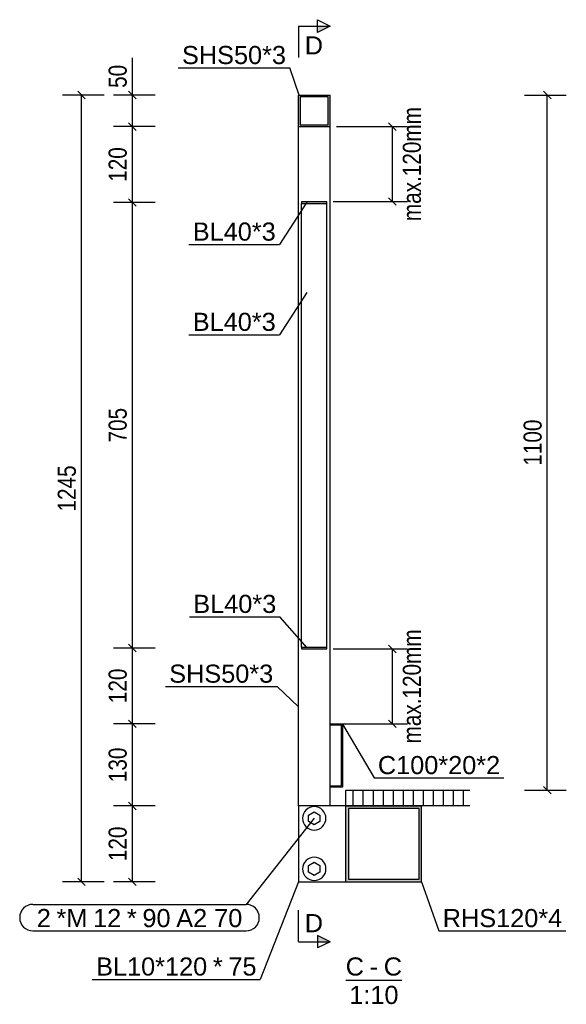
# Model space of a CAD drawing. Header units: millimetres. Extents: x 1838 to 190192, y -28 to 11710.
# Tile 6 of 80: x 30206 to 31071, y 44 to 1603. Entities that reach past the tile are written whole.
import ezdxf

# ---------------------------------------------------------------- set-up
doc = ezdxf.new("R2010")
doc.units = ezdxf.units.MM
doc.styles.add('Arial', font='ARIAL.TTF', dxfattribs={"height": 0.2})
doc.styles.add('Arial Narrow', font='ARIALN.TTF', dxfattribs={"height": 0.2})

# ---------------------------------------------------------------- blocks, each defined once
blk = doc.blocks.new('Unknown-15 - 77994')
at = {"color": 5}
blk.add_line((30722, 82.5), (30811.1, 82.5), dxfattribs=at)
at = {"color": 5, "style": 'Arial'}
for s, height, p in [('C', 28.7, (30722, 90)), ('C', 28.7, (30782.2, 90)), ('-', 28.7, (30759.9, 90)), ('1:10', 28.65, (30727.7, 45))]:
    blk.add_text(s, height=height, dxfattribs=at).set_placement(p)
blk = doc.blocks.new('Part-78006 - 77994')
at = {"color": 7}
for p, q in [((30647.2, 358.3), (30647.2, 1433.3)), ((30697.2, 488.3), (30697.2, 1433.3)), ((30697.2, 390.3), (30697.2, 486.3)), ((30697.2, 358.3), (30697.2, 388.3))]:
    blk.add_line(p, q, dxfattribs=at)
blk = doc.blocks.new('Part-78008 - 77994')
blk.add_hatch(color=6).paths.add_polyline_path([(30652.2, 609.8), (30652.2, 606.8), (30692.2, 606.8), (30692.2, 609.8)])
at = {"color": 7}
for p, q in [((30652.2, 609.8), (30652.2, 606.8)), ((30652.2, 609.8), (30692.2, 609.8)), ((30692.2, 606.8), (30692.2, 609.8)), ((30652.2, 606.8), (30692.2, 606.8))]:
    blk.add_line(p, q, dxfattribs=at)
blk = doc.blocks.new('Part-78011 - 77994')
at = {"color": 7}
for p, q in [((30652.2, 609.8), (30652.2, 1311.8)), ((30692.2, 609.8), (30692.2, 1311.8))]:
    blk.add_line(p, q, dxfattribs=at)
blk = doc.blocks.new('Part-78013 - 77994')
blk.add_hatch(color=6).paths.add_polyline_path([(30652.2, 1314.8), (30652.2, 1311.8), (30692.2, 1311.8), (30692.2, 1314.8)])
at = {"color": 7}
for p, q in [((30652.2, 1314.8), (30652.2, 1311.8)), ((30652.2, 1314.8), (30692.2, 1314.8)), ((30652.2, 1311.8), (30692.2, 1311.8)), ((30692.2, 1311.8), (30692.2, 1314.8))]:
    blk.add_line(p, q, dxfattribs=at)
blk = doc.blocks.new('Part-78020 - 77994')
h = blk.add_hatch(color=6)
h.paths.add_polyline_path([(30647.2, 1483.3), (30647.2, 1433.3), (30697.2, 1433.3), (30697.2, 1483.3)])
h.paths.add_polyline_path([(30694.2, 1436.3), (30650.2, 1436.3), (30650.2, 1480.3), (30694.2, 1480.3)])
at = {"color": 7}
for p, q in [((30647.2, 1433.3), (30647.2, 1483.3)), ((30647.2, 1483.3), (30697.2, 1483.3)), ((30650.2, 1480.3), (30650.2, 1436.3)), ((30694.2, 1480.3), (30650.2, 1480.3)), ((30694.2, 1436.3), (30694.2, 1480.3)), ((30697.2, 1433.3), (30697.2, 1483.3)), ((30650.2, 1436.3), (30694.2, 1436.3)), ((30647.2, 1433.3), (30697.2, 1433.3))]:
    blk.add_line(p, q, dxfattribs=at)
blk = doc.blocks.new('Part-78021 - 77994')
blk.add_hatch(color=6).paths.add_polyline_path([(30697.2, 488.3), (30697.2, 486.3), (30715.2, 486.3), (30715.2, 390.3), (30697.2, 390.3), (30697.2, 388.3), (30717.2, 388.3), (30717.2, 488.3)])
at = {"color": 7}
for p, q in [((30697.2, 486.3), (30697.2, 488.3)), ((30697.2, 488.3), (30717.2, 488.3)), ((30715.2, 486.3), (30697.2, 486.3)), ((30715.2, 390.3), (30715.2, 486.3)), ((30717.2, 488.3), (30717.2, 388.3)), ((30697.2, 388.3), (30697.2, 390.3)), ((30697.2, 390.3), (30715.2, 390.3)), ((30717.2, 388.3), (30697.2, 388.3))]:
    blk.add_line(p, q, dxfattribs=at)
blk = doc.blocks.new('Part-78022 - 77994')
h = blk.add_hatch(color=6)
h.paths.add_polyline_path([(30722.2, 358.3), (30722.2, 238.3), (30842.2, 238.3), (30842.2, 358.3)])
h.paths.add_polyline_path([(30838.2, 242.3), (30726.2, 242.3), (30726.2, 354.3), (30838.2, 354.3)])
at = {"color": 7}
for p, q in [((30722.2, 238.3), (30722.2, 358.3)), ((30722.2, 358.3), (30842.2, 358.3)), ((30726.2, 354.3), (30726.2, 242.3)), ((30838.2, 354.3), (30726.2, 354.3)), ((30838.2, 242.3), (30838.2, 354.3)), ((30842.2, 238.3), (30842.2, 358.3)), ((30722.2, 238.3), (30842.2, 238.3)), ((30726.2, 242.3), (30838.2, 242.3))]:
    blk.add_line(p, q, dxfattribs=at)
blk = doc.blocks.new('Part-78024 - 77994')
at = {"color": 7}
for p, q in [((30722.2, 358.3), (30647.2, 358.3)), ((30647.2, 358.3), (30647.2, 238.3)), ((30647.2, 238.3), (30722.2, 238.3))]:
    blk.add_line(p, q, dxfattribs=at)
blk = doc.blocks.new('Bolt-78025 - 77994')
at = {"color": 136}
for p, q in [((30663.2, 344), (30672.2, 349.2)), ((30663.2, 333.6), (30663.2, 344)), ((30672.2, 349.2), (30681.2, 344)), ((30681.2, 344), (30681.2, 333.6)), ((30672.2, 328.4), (30663.2, 333.6)), ((30681.2, 333.6), (30672.2, 328.4)), ((30663.3, 264), (30672.3, 269.2)), ((30672.3, 269.2), (30681.3, 264)), ((30663.3, 253.6), (30663.3, 264)), ((30672.3, 248.4), (30663.3, 253.6)), ((30681.3, 253.6), (30672.3, 248.4)), ((30681.3, 264), (30681.3, 253.6))]:
    blk.add_line(p, q, dxfattribs=at)
for centre, start, end in [((30672.2, 338.8), 90.0286, 270.0286), ((30672.2, 338.8), 270.0286, 90.0286), ((30672.3, 258.8), 90.0286, 270.0286), ((30672.3, 258.8), 270.0286, 90.0286)]:
    blk.add_arc(centre, 18.5, start, end, dxfattribs=at)
blk = doc.blocks.new('StraightDimension-78279 - 77994')
at = {"color": 174}
for p, q in [((30802, 600.8), (30790, 612.8)), ((30702.2, 606.8), (30820, 606.8)), ((30796, 488.3), (30796, 606.8)), ((30707.2, 488.3), (30820, 488.3)), ((30790, 494.3), (30802, 482.3))]:
    blk.add_line(p, q, dxfattribs=at)
at = {"color": 30, "style": 'Arial Narrow'}
blk.add_text('max.120mm', height=28.63, rotation=90.0002, dxfattribs=at).set_placement((30841, 457.3))
blk = doc.blocks.new('StraightDimension-78387 - 77994')
at = {"color": 174}
for p, q in [((30339.9, 1483.3), (30273.9, 1483.3)), ((30309.9, 1477.3), (30297.9, 1489.3)), ((30303.9, 238.3), (30303.9, 1483.3)), ((30339.9, 238.3), (30273.9, 238.3)), ((30297.9, 244.3), (30309.9, 232.3))]:
    blk.add_line(p, q, dxfattribs=at)
at = {"color": 30, "style": 'Arial Narrow'}
blk.add_text('1245', height=28.63, rotation=90.0002, dxfattribs=at).set_placement((30294.9, 824.3))
blk = doc.blocks.new('StraightDimension-78305 - 77994')
at = {"color": 174}
for p, q in [((30390.4, 1427.3), (30378.4, 1439.3)), ((30420.4, 1433.3), (30354.4, 1433.3)), ((30384.4, 1313.3), (30384.4, 1433.3)), ((30420.4, 1313.3), (30354.4, 1313.3)), ((30378.4, 1319.3), (30390.4, 1307.3))]:
    blk.add_line(p, q, dxfattribs=at)
at = {"color": 30, "style": 'Arial Narrow'}
blk.add_text('120', height=28.63, rotation=90.0002, dxfattribs=at).set_placement((30375.4, 1346))
blk = doc.blocks.new('StraightDimension-78259 - 77994')
at = {"color": 174}
for p, q in [((30802, 1427.3), (30790, 1439.3)), ((30707.2, 1433.3), (30820, 1433.3)), ((30796, 1314.8), (30796, 1433.3)), ((30702.2, 1314.8), (30820, 1314.8)), ((30790, 1320.8), (30802, 1308.8))]:
    blk.add_line(p, q, dxfattribs=at)
at = {"color": 30, "style": 'Arial Narrow'}
blk.add_text('max.120mm', height=28.63, rotation=90.0002, dxfattribs=at).set_placement((30841, 1283.8))
blk = doc.blocks.new('StraightDimension-78304 - 77994')
at = {"color": 174}
for p, q in [((30384.4, 1483.3), (30384.4, 1542.3)), ((30384.4, 1483.3), (30384.4, 1542.3)), ((30420.4, 1483.3), (30354.4, 1483.3)), ((30390.4, 1477.3), (30378.4, 1489.3)), ((30384.4, 1433.3), (30384.4, 1483.3)), ((30378.4, 1439.3), (30390.4, 1427.3)), ((30420.4, 1433.3), (30354.4, 1433.3))]:
    blk.add_line(p, q, dxfattribs=at)
at = {"color": 30, "style": 'Arial Narrow'}
blk.add_text('50', height=28.63, rotation=90.0002, dxfattribs=at).set_placement((30375.4, 1494.6))
blk = doc.blocks.new('StraightDimension-78306 - 77994')
at = {"color": 174}
for p, q in [((30420.4, 1313.3), (30354.4, 1313.3)), ((30390.4, 1307.3), (30378.4, 1319.3)), ((30384.4, 608.3), (30384.4, 1313.3)), ((30420.4, 608.3), (30354.4, 608.3)), ((30378.4, 614.3), (30390.4, 602.3))]:
    blk.add_line(p, q, dxfattribs=at)
at = {"color": 30, "style": 'Arial Narrow'}
blk.add_text('705', height=28.63, rotation=90.0002, dxfattribs=at).set_placement((30375.4, 933.5))
blk = doc.blocks.new('StraightDimension-78307 - 77994')
at = {"color": 174}
for p, q in [((30420.4, 608.3), (30354.4, 608.3)), ((30390.4, 602.3), (30378.4, 614.3)), ((30384.4, 488.3), (30384.4, 608.3)), ((30420.4, 488.3), (30354.4, 488.3)), ((30378.4, 494.3), (30390.4, 482.3))]:
    blk.add_line(p, q, dxfattribs=at)
at = {"color": 30, "style": 'Arial Narrow'}
blk.add_text('120', height=28.63, rotation=90.0002, dxfattribs=at).set_placement((30375.4, 521))
blk = doc.blocks.new('StraightDimension-78308 - 77994')
at = {"color": 174}
for p, q in [((30420.4, 488.3), (30354.4, 488.3)), ((30390.4, 482.3), (30378.4, 494.3)), ((30384.4, 358.3), (30384.4, 488.3)), ((30378.4, 364.3), (30390.4, 352.3)), ((30420.4, 358.3), (30354.4, 358.3))]:
    blk.add_line(p, q, dxfattribs=at)
at = {"color": 30, "style": 'Arial Narrow'}
blk.add_text('130', height=28.63, rotation=90.0002, dxfattribs=at).set_placement((30375.4, 396))
blk = doc.blocks.new('StraightDimension-78309 - 77994')
at = {"color": 174}
for p, q in [((30390.4, 352.3), (30378.4, 364.3)), ((30420.4, 358.3), (30354.4, 358.3)), ((30384.4, 238.3), (30384.4, 358.3)), ((30420.4, 238.3), (30354.4, 238.3)), ((30378.4, 244.3), (30390.4, 232.3))]:
    blk.add_line(p, q, dxfattribs=at)
at = {"color": 30, "style": 'Arial Narrow'}
blk.add_text('120', height=28.63, rotation=90.0002, dxfattribs=at).set_placement((30375.4, 271))
blk = doc.blocks.new('StraightDimension-78404 - 77994')
at = {"color": 174}
for p, q in [((31005.1, 1483.3), (31071.1, 1483.3)), ((31047.1, 1477.3), (31035.1, 1489.3)), ((31041.1, 383.3), (31041.1, 1483.3)), ((31005.1, 383.3), (31071.1, 383.3)), ((31035.1, 389.3), (31047.1, 377.3))]:
    blk.add_line(p, q, dxfattribs=at)
at = {"color": 30, "style": 'Arial Narrow'}
blk.add_text('1100', height=28.63, rotation=90.0002, dxfattribs=at).set_placement((31032.1, 896.8))
blk = doc.blocks.new('SectionMark-78490 - 77994')
for points in [[(30677.2, 1582.5), (30677.2, 1592.5), (30697.2, 1592.5)], [(30677.2, 143.6), (30677.2, 153.6), (30697.2, 143.6)]]:
    blk.add_hatch(color=5).paths.add_polyline_path(points)
at = {"color": 5}
for p, q in [((30647.2, 1592.5), (30647.2, 1542.5)), ((30647.2, 1592.5), (30697.2, 1592.5)), ((30677.2, 1582.5), (30677.2, 1602.5)), ((30677.2, 1602.5), (30697.2, 1592.5)), ((30697.2, 1592.5), (30677.2, 1582.5)), ((30647.2, 143.6), (30647.2, 193.6)), ((30647.2, 143.6), (30697.2, 143.6)), ((30697.2, 143.6), (30677.2, 153.6)), ((30677.2, 153.6), (30677.2, 133.6)), ((30697.2, 143.6), (30677.2, 133.6))]:
    blk.add_line(p, q, dxfattribs=at)
at = {"color": 5, "style": 'Arial'}
for p in [(30657.2, 1547.5), (30657.2, 158.6)]:
    blk.add_text('D', height=28.7, dxfattribs=at).set_placement(p)
blk = doc.blocks.new('Mark-78032 - 77994')
at = {"color": 136}
for p in [(30436.7, 547.4), (30647.2, 515)]:
    blk.add_line(p, (30613.3, 547.4), dxfattribs=at)
at = {"color": 30, "style": 'Arial'}
blk.add_text('SHS50*3', height=28.65, dxfattribs=at).set_placement((30442.7, 553.4))
blk = doc.blocks.new('Mark-78034 - 77994')
at = {"color": 136}
for p in [(30474.8, 657.8), (30660.5, 608.9)]:
    blk.add_line(p, (30618, 657.8), dxfattribs=at)
at = {"color": 30, "style": 'Arial'}
blk.add_text('BL40*3', height=28.65, dxfattribs=at).set_placement((30480.8, 663.8))
blk = doc.blocks.new('Mark-78037 - 77994')
at = {"color": 136}
for p in [(30660.5, 1171.1), (30474, 1104.1)]:
    blk.add_line(p, (30617.2, 1104.1), dxfattribs=at)
at = {"color": 30, "style": 'Arial'}
blk.add_text('BL40*3', height=28.65, dxfattribs=at).set_placement((30480, 1110.1))
blk = doc.blocks.new('Mark-78039 - 77994')
at = {"color": 136}
for p in [(30660.5, 1313.9), (30474, 1246.9)]:
    blk.add_line(p, (30617.2, 1246.9), dxfattribs=at)
at = {"color": 30, "style": 'Arial'}
blk.add_text('BL40*3', height=28.65, dxfattribs=at).set_placement((30480, 1252.9))
blk = doc.blocks.new('Mark-78040 - 77994')
at = {"color": 136}
for p in [(30456.9, 1526.3), (30649, 1481.6)]:
    blk.add_line(p, (30633.5, 1526.3), dxfattribs=at)
at = {"color": 30, "style": 'Arial'}
blk.add_text('SHS50*3', height=28.65, dxfattribs=at).set_placement((30462.9, 1532.3))
blk = doc.blocks.new('Mark-78041 - 77994')
at = {"color": 136}
for p, q in [((30717.2, 487.8), (30766.9, 402.7)), ((30766.9, 402.7), (30972.4, 402.7))]:
    blk.add_line(p, q, dxfattribs=at)
at = {"color": 30, "style": 'Arial'}
blk.add_text('C100*20*2', height=28.65, dxfattribs=at).set_placement((30772.9, 408.7))
blk = doc.blocks.new('Mark-78042 - 77994')
at = {"color": 136}
for p, q in [((30842.2, 238.3), (30869.6, 160.6)), ((30869.6, 160.6), (31070.6, 160.6))]:
    blk.add_line(p, q, dxfattribs=at)
at = {"color": 30, "style": 'Arial'}
blk.add_text('RHS120*4', height=28.65, dxfattribs=at).set_placement((30875.6, 166.6))
blk = doc.blocks.new('Mark-78043 - 77994')
at = {"color": 136}
for p in [(30647.2, 238.3), (30321, 84)]:
    blk.add_line(p, (30586.9, 84), dxfattribs=at)
at = {"color": 30, "style": 'Arial'}
for s, height, p in [('BL10*120', 28.65, (30327, 90)), ('*', 28.7, (30511.8, 90)), ('75', 28.65, (30536.4, 90))]:
    blk.add_text(s, height=height, dxfattribs=at).set_placement(p)
blk = doc.blocks.new('Mark-78044 - 77994')
at = {"color": 7}
for p, q in [((30672.2, 338.8), (30564.3, 202.6)), ((30227.1, 202.6), (30564.3, 202.6)), ((30227.1, 160.6), (30564.3, 160.6))]:
    blk.add_line(p, q, dxfattribs=at)
for centre, start, end in [((30227.1, 181.6), 90, 270), ((30564.3, 181.6), 270, 90)]:
    blk.add_arc(centre, 21, start, end, dxfattribs=at)
at = {"color": 30, "style": 'Arial'}
for s, height, p in [('2', 28.7, (30233.1, 166.6)), ('*M', 28.65, (30264.3, 166.6)), ('12', 28.65, (30322.2, 166.6)), ('*', 28.7, (30375.7, 166.6)), ('90', 28.65, (30400.3, 166.6)), ('A2 70', 28.65, (30453.8, 166.6))]:
    blk.add_text(s, height=height, dxfattribs=at).set_placement(p)

msp = doc.modelspace()

# ---------------------------------------------------------------- hatches: boundary and pattern name
h = msp.add_hatch()
h.set_pattern_fill('ANSI31', color=6, scale=5, angle=45, style=0)
h.paths.add_polyline_path([(30918.4, 358.3), (30918.4, 383.3), (30722.2, 383.3), (30722.2, 358.3)])

# ---------------------------------------------------------------- linework, layer by layer
at = {"color": 7}
for p, q in [((30722.2, 383.3), (30918.4, 383.3)), ((30722.2, 358.3), (30722.2, 383.3)), ((30918.4, 358.3), (30722.2, 358.3))]:
    msp.add_line(p, q, dxfattribs=at)

# ---------------------------------------------------------------- block references
for name in ['SectionMark-78490 - 77994', 'Mark-78040 - 77994', 'StraightDimension-78304 - 77994', 'StraightDimension-78259 - 77994', 'StraightDimension-78387 - 77994', 'Part-78020 - 77994', 'StraightDimension-78404 - 77994', 'StraightDimension-78305 - 77994', 'Part-78006 - 77994', 'StraightDimension-78306 - 77994', 'Mark-78039 - 77994', 'Part-78013 - 77994', 'Part-78011 - 77994', 'Mark-78037 - 77994', 'Mark-78034 - 77994', 'StraightDimension-78279 - 77994', 'StraightDimension-78307 - 77994', 'Part-78008 - 77994', 'Mark-78032 - 77994', 'StraightDimension-78308 - 77994', 'Part-78021 - 77994', 'Mark-78041 - 77994', 'StraightDimension-78309 - 77994', 'Part-78024 - 77994', 'Bolt-78025 - 77994', 'Part-78022 - 77994', 'Mark-78044 - 77994', 'Mark-78043 - 77994', 'Mark-78042 - 77994', 'Unknown-15 - 77994']:
    msp.add_blockref(name, (0, 0))

doc.saveas('drawing.dxf')
